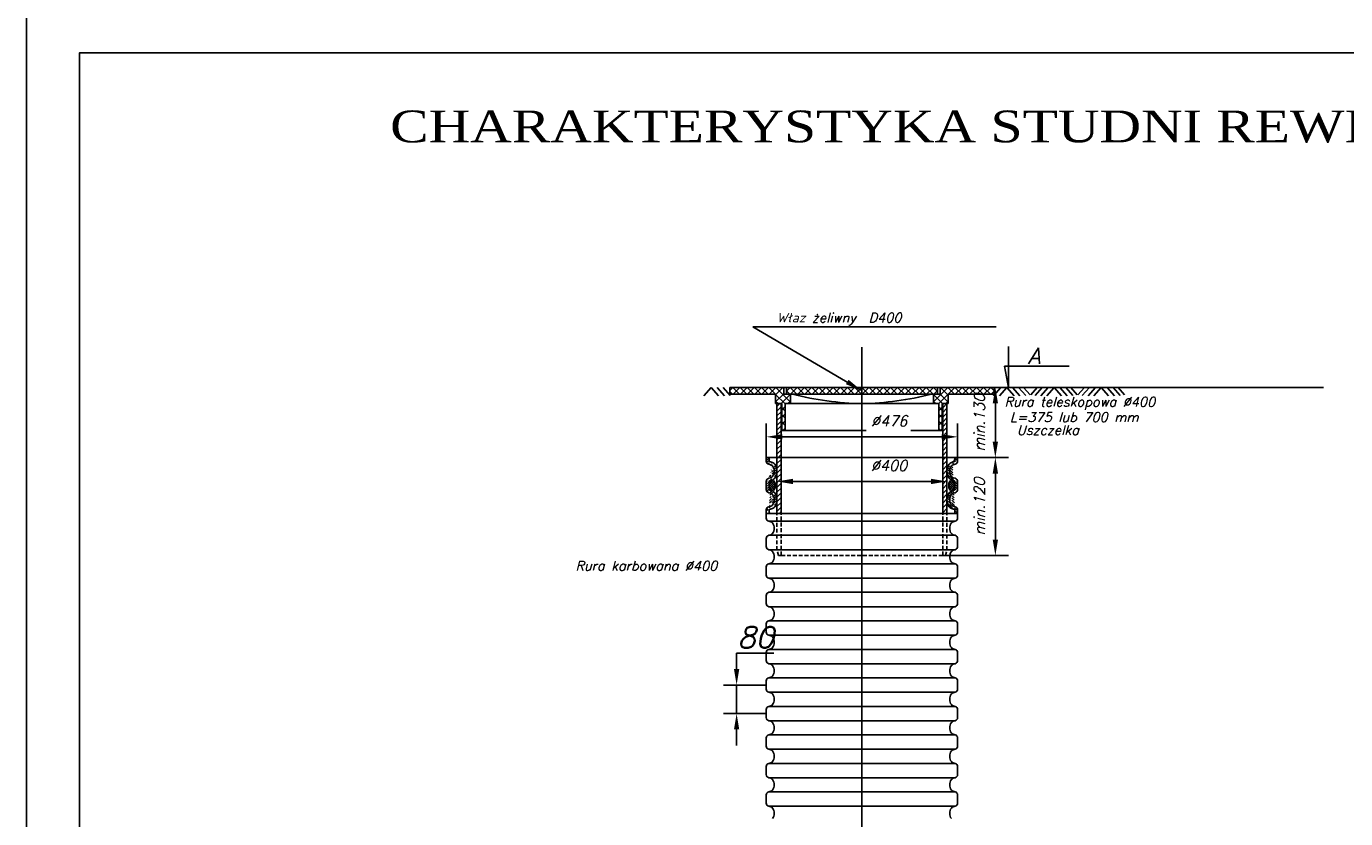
# Model space of a CAD drawing. Header units: millimetres. Extents: x -585 to 636, y -2124 to -85.
# Tile 3 of 19: x 6 to 255, y -1131 to -981. Entities that reach past the tile are written whole.
import ezdxf
from ezdxf.enums import TextEntityAlignment as Align

# ---------------------------------------------------------------- set-up
doc = ezdxf.new("R2010")
doc.units = ezdxf.units.MM
doc.header["$LTSCALE"] = 2
for name, pattern in [('AUSGEZOGEN', [0]), ('CENTER', [50.8, 31.75, -6.35, 6.35, -6.35]), ('HIDDEN1', [1.1, 0.75, -0.35])]:
    doc.linetypes.add(name, pattern=pattern)
doc.layers.add('ASS', color=7, linetype='Continuous')
doc.layers.add('OPIS_70', color=6, linetype='Continuous')
doc.styles.add('GOST', font='simplex.shx', dxfattribs={"oblique": 15})
doc.styles.get("Standard").update_dxf_attribs({"font": 'simplex.shx', "width": 0.8})
doc.styles.add('tfont1', font='times.ttf', dxfattribs={"width": 0.8})
doc.dimstyles.new('HOR_CADM', dxfattribs={"dimtxt": 4, "dimasz": 3, "dimexe": 2.5, "dimexo": 0, "dimgap": 0.09, "dimtad": 0, "dimtoh": 1, "dimdsep": 46, "dimtxsty": 'Standard', "dimcen": 0.09, "dimclrd": 1, "dimclre": 1, "dimclrt": 7, "dimadec": 0, "dimazin": 0, "dimtfac": 0.75, "dimtmove": 0, "dimatfit": 3, "dimfxl": 1, "dimtvp": 0.75, "dimtolj": 1, "dimarcsym": 0})
doc.dimstyles.get("Standard").update_dxf_attribs({"dimtxt": 0.18, "dimasz": 0.18, "dimexe": 0.18, "dimexo": 0.0625, "dimgap": 0.09, "dimtad": 0, "dimtih": 1, "dimtoh": 1, "dimdec": 4, "dimzin": 0, "dimdsep": 46, "dimtxsty": 'Standard', "dimcen": 0.09, "dimadec": 0, "dimazin": 0, "dimtfac": 1, "dimtdec": 4, "dimtofl": 0, "dimtmove": 0, "dimatfit": 3, "dimfxl": 1, "dimtolj": 1, "dimtzin": 0, "dimarcsym": 0})

# ---------------------------------------------------------------- blocks, each defined once
blk = doc.blocks.new('*D48')
at = {"color": 1, "lineweight": -2, "transparency": 16777216}
for p, q in [((139.9, -1102.55), (139.9, -1099.55)), ((139.9, -1099.55), (146.94, -1099.55)), ((145.5, -1105.55), (137.4, -1105.55)), ((139.9, -1110.93), (139.9, -1105.55)), ((145.5, -1110.93), (137.4, -1110.93)), ((139.9, -1113.93), (139.9, -1116.93))]:
    blk.add_line(p, q, dxfattribs=at)
at = {"color": 1, "transparency": 16777216}
for points in [[(139.4, -1102.55), (140.4, -1102.55), (139.9, -1105.55)], [(139.4, -1113.93), (140.4, -1113.93), (139.9, -1110.93)]]:
    blk.add_solid(points, dxfattribs=at)
at = {"layer": 'Defpoints', "color": 0, "transparency": 16777216}
for p in [(139.9, -1105.55), (145.5, -1105.55), (145.5, -1110.93)]:
    blk.add_point(p, dxfattribs=at)
at = {"color": 7, "transparency": 16777216, "insert": (143.47, -1096.55), "char_height": 4, "attachment_point": 5, "style": 'GOST'}
blk.add_mtext('\\A1;80', dxfattribs=at)

msp = doc.modelspace()

# ---------------------------------------------------------------- hatches: boundary and pattern name
at = {"linetype": 'Continuous'}
h = msp.add_hatch(dxfattribs=at)
h.set_pattern_fill('ANSI37', color=1, scale=7.640325, style=0)
h.set_pattern_definition([(45, (122.9812, -1181.75), (-0.675316, 0.675316), []), (135, (122.9812, -1181.75), (-0.675316, -0.675316), [])])
h.paths.add_polyline_path([(149.2896, -1049.3942), (149.2896, -1050.6676), (163.5313, -1050.6676), (163.5313, -1049.3942)])
h.paths.add_polyline_path([(177.7731, -1050.6676), (177.7731, -1049.3942), (163.5313, -1049.3942), (163.5313, -1050.6676)])
h.paths.add_polyline_path([(178.2824, -1049.3942), (178.2824, -1050.6676), (177.0091, -1050.6676), (177.0091, -1052.4503), (177.9972, -1052.4503), (177.9972, -1057.5439), (178.6594, -1057.5439), (178.6594, -1052.4503), (179.8105, -1052.4503), (179.8105, -1050.6676), (188.4695, -1050.6676), (188.4695, -1049.3942)])
h.paths.add_polyline_path([(138.5932, -1049.3942), (138.5932, -1050.6676), (147.2522, -1050.6676), (147.2522, -1052.4503), (148.4033, -1052.4503), (148.4033, -1057.5439), (149.0655, -1057.5439), (149.0655, -1052.4503), (150.0536, -1052.4503), (150.0536, -1050.6676), (148.7803, -1050.6676), (148.7803, -1049.3942)])
h = msp.add_hatch()
h.set_pattern_fill('ANSI31', color=1, scale=5.09355, style=0)
h.set_pattern_definition([(45, (16.01675, -1181.75004), (-0.4502105, 0.4502105), [])])
h.paths.add_polyline_path([(148.3016, -1052.4503), (147.507, -1052.4503), (147.507, -1065.1781, -0.00623607), (147.507, -1065.2328), (147.507, -1070.5569, -0.00623607), (147.507, -1070.6116), (147.507, -1073.1522), (148.3016, -1073.1522)])
h.paths.add_polyline_path([(179.556, -1052.4503), (178.7614, -1052.4503), (178.7614, -1073.1522), (179.556, -1073.1522), (179.556, -1070.6115, -0.00623302), (179.556, -1070.5569), (179.556, -1065.2328, -0.00623302), (179.556, -1065.1781)])
h = msp.add_hatch(dxfattribs=at)
h.set_pattern_fill('ANSI31', color=1, scale=2.546775, style=0)
h.set_pattern_definition([(45, (80.7011, -1166.28294), (-0.2251052, 0.2251052), [])])
edge = h.paths.add_edge_path()
edge.add_line((145.5002, -1062.6374), (145.5002, -1063.2848))
edge.add_line((145.9532, -1063.8752), (146.3336, -1063.9771))
edge.add_arc((146.1114, -1063.2848), 0.6112, 180, 255)
edge.add_arc((146.1114, -1063.2848), 0.1019, 180, 255)
edge.add_line((146.0095, -1062.6374), (146.0095, -1063.2848))
edge.add_arc((146.1754, -1064.5675), 1.1206, 36.613496, 75)
edge.add_line((146.085, -1063.3832), (146.4654, -1063.4851))
edge.add_line((145.5002, -1062.6374), (146.0095, -1062.6374))
edge.add_arc((146.1754, -1064.5675), 0.6112, 36.613496, 75)
edge.add_arc((145.3168, -1065.2054), 1.6809, 323.386504, 396.613496)
edge.add_arc((145.3168, -1065.2054), 2.1902, 323.38651, 396.613496)
edge.add_line((145.9532, -1066.5357), (146.3336, -1066.4338))
edge.add_arc((146.1114, -1067.1261), 0.6112, 105, 180)
edge.add_arc((146.1754, -1065.8434), 0.6112, 285, 323.386504)
edge.add_arc((146.1754, -1065.8434), 1.1206, 285, 323.386504)
edge.add_line((146.0095, -1067.1261), (146.0095, -1068.6636))
edge.add_arc((146.1114, -1067.1261), 0.1019, 105, 180)
edge.add_line((146.085, -1067.0277), (146.4654, -1066.9258))
edge.add_line((145.5002, -1067.1261), (145.5002, -1068.6636))
edge.add_line((145.9532, -1069.254), (146.3336, -1069.3559))
edge.add_arc((146.1114, -1068.6636), 0.6112, 180, 255)
edge.add_arc((146.1114, -1068.6636), 0.1019, 180, 255)
edge.add_line((146.085, -1068.762), (146.4654, -1068.8639))
edge.add_arc((146.1754, -1069.9463), 0.6112, 36.613496, 75)
edge.add_arc((145.3168, -1070.5842), 1.6809, 323.386504, 396.613496)
edge.add_arc((146.1754, -1069.9463), 1.1206, 36.613496, 75)
edge.add_arc((145.3168, -1070.5842), 2.1902, 323.386504, 396.61349)
edge.add_line((145.5002, -1073.1522), (145.5002, -1072.5049))
edge.add_line((145.9532, -1071.9145), (146.3336, -1071.8126))
edge.add_arc((146.1114, -1072.5049), 0.6112, 105, 180)
edge.add_arc((146.1754, -1071.2222), 0.6112, 285, 323.386504)
edge.add_arc((146.1114, -1072.5049), 0.1019, 105, 180)
edge.add_line((146.0095, -1073.1522), (146.0095, -1072.5049))
edge.add_arc((146.1754, -1071.2222), 1.1206, 285, 323.386504)
edge.add_line((146.085, -1072.4065), (146.4654, -1072.3046))
edge.add_line((145.5002, -1073.1522), (146.0095, -1073.1522))
h = msp.add_hatch(dxfattribs=at)
h.set_pattern_fill('ANSI31', color=1, scale=2.546775, style=0)
h.set_pattern_definition([(135, (246.3616, -1166.28294), (0.2251052, 0.2251052), [])])
edge = h.paths.add_edge_path()
edge.add_line((181.5625, -1062.6374), (181.5625, -1063.2848))
edge.add_line((181.1095, -1063.8752), (180.7291, -1063.9771))
edge.add_arc((180.9513, -1063.2848), 0.6112, 285, 360, ccw=False)
edge.add_arc((180.9513, -1063.2848), 0.1019, 285, 360, ccw=False)
edge.add_line((181.0532, -1062.6374), (181.0532, -1063.2848))
edge.add_arc((180.8873, -1064.5675), 1.1206, 465, 503.386504, ccw=False)
edge.add_line((180.9777, -1063.3832), (180.5973, -1063.4851))
edge.add_line((181.5625, -1062.6374), (181.0532, -1062.6374))
edge.add_arc((180.8873, -1064.5675), 0.6112, 465, 503.386504, ccw=False)
edge.add_arc((181.7459, -1065.2054), 1.6809, 143.386504, 216.613496, ccw=False)
edge.add_arc((181.7459, -1065.2054), 2.1902, 143.386504, 216.61349, ccw=False)
edge.add_line((181.1095, -1066.5357), (180.7291, -1066.4338))
edge.add_arc((180.9513, -1067.1261), 0.6112, 360, 435, ccw=False)
edge.add_arc((180.8873, -1065.8434), 0.6112, 216.613496, 255, ccw=False)
edge.add_arc((180.8873, -1065.8434), 1.1206, 216.613496, 255, ccw=False)
edge.add_line((181.0532, -1067.1261), (181.0532, -1068.6636))
edge.add_arc((180.9513, -1067.1261), 0.1019, 360, 435, ccw=False)
edge.add_line((180.9777, -1067.0277), (180.5973, -1066.9258))
edge.add_line((181.5625, -1067.1261), (181.5625, -1068.6636))
edge.add_line((181.1095, -1069.254), (180.7291, -1069.3559))
edge.add_arc((180.9513, -1068.6636), 0.6112, 285, 360, ccw=False)
edge.add_arc((180.9513, -1068.6636), 0.1019, 285, 360, ccw=False)
edge.add_line((180.9777, -1068.762), (180.5973, -1068.8639))
edge.add_arc((180.8873, -1069.9463), 0.6112, 465, 503.386504, ccw=False)
edge.add_arc((181.7459, -1070.5842), 1.6809, 143.386504, 216.613496, ccw=False)
edge.add_arc((180.8873, -1069.9463), 1.1206, 465, 503.386504, ccw=False)
edge.add_arc((181.7459, -1070.5842), 2.1902, 143.38651, 216.613496, ccw=False)
edge.add_line((181.5625, -1073.1522), (181.5625, -1072.5049))
edge.add_line((181.1095, -1071.9145), (180.7291, -1071.8126))
edge.add_arc((180.9513, -1072.5049), 0.6112, 360, 435, ccw=False)
edge.add_arc((180.8873, -1071.2222), 0.6112, 216.613496, 255, ccw=False)
edge.add_arc((180.9513, -1072.5049), 0.1019, 360, 435, ccw=False)
edge.add_line((181.0532, -1073.1522), (181.0532, -1072.5049))
edge.add_arc((180.8873, -1071.2222), 1.1206, 216.613496, 255, ccw=False)
edge.add_line((180.9777, -1072.4065), (180.5973, -1072.3046))
edge.add_line((181.5625, -1073.1522), (181.0532, -1073.1522))
h = msp.add_hatch(dxfattribs=at)
h.set_pattern_fill('ANSI37', color=1, scale=2.546775, style=0)
h.set_pattern_definition([(45, (80.7011, -1166.28294), (-0.2251052, 0.2251052), []), (135, (80.7011, -1166.28294), (-0.2251052, -0.2251052), [])])
edge = h.paths.add_edge_path()
edge.add_ellipse((146.597, -1067.8948), major_axis=(0, 0.991), ratio=0.59284324, start_angle=0, end_angle=360)
h = msp.add_hatch(dxfattribs=at)
h.set_pattern_fill('ANSI37', color=1, scale=2.546775, style=0)
h.set_pattern_definition([(135, (246.3616, -1166.28294), (0.2251052, 0.2251052), []), (45, (246.3616, -1166.28294), (0.2251052, -0.2251052), [])])
edge = h.paths.add_edge_path()
edge.add_ellipse((180.4657, -1067.8948), major_axis=(0, 0.991), ratio=0.59284324, start_angle=0, end_angle=360, ccw=False)

# ---------------------------------------------------------------- linework, layer by layer
at = {"color": 4, "linetype": 'CENTER'}
for p, q in [((163.5313, -1041.7696), (163.5313, -1086.2115)), ((145.5002, -1073.1522), (181.5625, -1073.1522)), ((163.5313, -1074.0424), (163.5313, -1121.2559)), ((163.5313, -1086.2115), (163.5313, -1095.9015)), ((163.5313, -1097.2957), (163.5313, -1106.3151))]:
    msp.add_line(p, q, dxfattribs=at)
at = {"color": 1, "linetype": 'Continuous'}
for p, q in [((191.1761, -1041.6557), (191.1761, -1049.3942)), ((191.1761, -1049.3942), (190.4295, -1045.3979)), ((190.4295, -1045.3979), (202.5712, -1045.3979)), ((133.7442, -1050.965), (135.1267, -1049.3942)), ((136.5092, -1050.965), (135.1267, -1049.3942)), ((137.621, -1050.965), (136.2385, -1049.3942)), ((138.7036, -1050.9358), (137.3469, -1049.3942)), ((143.9346, -1049.3942), (191.1761, -1049.3942)), ((163.5313, -1049.3942), (250.5086, -1049.3942)), ((183.5807, -1049.3942), (215.7118, -1049.3942)), ((188.3263, -1050.965), (189.7088, -1049.3942)), ((189.4381, -1050.965), (190.8206, -1049.3942)), ((192.2031, -1050.965), (190.8206, -1049.3942)), ((193.3149, -1050.965), (191.9324, -1049.3942)), ((194.3975, -1050.9358), (193.0407, -1049.3942)), ((195.2167, -1050.7604), (194.0143, -1049.3942)), ((195.3382, -1050.7604), (196.5405, -1049.3942)), ((196.1574, -1050.9358), (197.5142, -1049.3942)), ((197.24, -1050.965), (198.6225, -1049.3942)), ((198.3518, -1050.965), (199.7343, -1049.3942)), ((201.1168, -1050.965), (199.7343, -1049.3942)), ((202.2286, -1050.965), (200.8461, -1049.3942)), ((203.3112, -1050.9358), (201.9544, -1049.3942)), ((204.1304, -1050.7604), (202.9281, -1049.3942)), ((204.2519, -1050.7604), (205.4543, -1049.3942)), ((205.0711, -1050.9358), (206.4279, -1049.3942)), ((206.1537, -1050.965), (207.5362, -1049.3942)), ((207.2656, -1050.965), (208.648, -1049.3942)), ((210.0305, -1050.965), (208.648, -1049.3942)), ((211.1423, -1050.965), (209.7599, -1049.3942)), ((212.2249, -1050.9358), (210.8682, -1049.3942)), ((213.0441, -1050.7604), (211.8418, -1049.3942)), ((188.6761, -1059.6374), (188.6761, -1052.3942)), ((145.5002, -1062.6374), (145.5002, -1056.2149)), ((181.5625, -1062.6374), (181.5625, -1056.2149)), ((178.5625, -1058.7149), (148.5002, -1058.7149)), ((181.5625, -1062.6374), (191.1761, -1062.6374)), ((147.507, -1065.2055), (147.507, -1069.6313)), ((179.5557, -1065.2055), (179.5557, -1069.6313)), ((176.5557, -1067.1313), (150.507, -1067.1313)), ((163.5313, -1109.5067), (163.5313, -1223.7539))]:
    msp.add_line(p, q, dxfattribs=at)
at = {"color": 7, "linetype": 'Continuous'}
for p, q in [((148.7803, -1049.3942), (138.5932, -1049.3942)), ((138.5932, -1050.6676), (138.5932, -1049.3942)), ((148.7803, -1050.6676), (148.7803, -1049.3942)), ((163.5313, -1049.3942), (149.2896, -1049.3942)), ((149.2896, -1050.6676), (149.2896, -1049.3942)), ((163.5313, -1049.3942), (177.7731, -1049.3942)), ((177.7731, -1050.6676), (177.7731, -1049.3942)), ((178.2824, -1049.3942), (188.4695, -1049.3942)), ((178.2824, -1050.6676), (178.2824, -1049.3942)), ((188.4695, -1050.6676), (188.4695, -1049.3942)), ((147.2522, -1050.6676), (138.5932, -1050.6676)), ((147.2522, -1052.4503), (147.2522, -1050.6676)), ((163.5313, -1050.6676), (148.7803, -1050.6676)), ((150.0536, -1052.4503), (150.0536, -1050.6676)), ((163.5313, -1050.6676), (178.2824, -1050.6676)), ((177.0091, -1052.4503), (177.0091, -1050.6676)), ((179.8105, -1050.6676), (188.4695, -1050.6676)), ((179.8105, -1052.4503), (179.8105, -1050.6676)), ((148.4033, -1052.4503), (147.2522, -1052.4503)), ((147.507, -1073.1522), (147.5072, -1052.4503)), ((148.3016, -1073.1522), (148.3016, -1052.4503)), ((148.4033, -1057.5439), (148.4033, -1052.4503)), ((149.0655, -1057.5439), (149.0655, -1052.4503)), ((150.0536, -1052.4503), (149.0655, -1052.4503)), ((150.0536, -1052.4503), (163.5313, -1052.4503)), ((177.0091, -1052.4503), (163.5313, -1052.4503)), ((177.0091, -1052.4503), (177.9972, -1052.4503)), ((177.9972, -1057.5439), (177.9972, -1052.4503)), ((178.6594, -1052.4503), (179.8105, -1052.4503)), ((178.6594, -1057.5439), (178.6594, -1052.4503)), ((178.7614, -1073.1522), (178.7614, -1052.4503)), ((179.5561, -1073.1522), (179.5561, -1052.4503)), ((149.0655, -1057.5439), (148.4033, -1057.5439)), ((149.0655, -1057.5439), (164.3517, -1057.5439)), ((172.7559, -1057.5439), (177.9972, -1057.5439)), ((177.9972, -1057.5439), (178.6594, -1057.5439)), ((145.5002, -1062.6374), (181.5625, -1062.6374)), ((145.5002, -1062.6374), (145.5002, -1063.2848)), ((145.9532, -1063.8752), (146.3336, -1063.9771)), ((146.0095, -1062.6374), (146.0095, -1063.2848)), ((146.085, -1063.3832), (146.4654, -1063.4851)), ((180.9777, -1063.3832), (180.5973, -1063.4851)), ((181.1095, -1063.8752), (180.7291, -1063.9771)), ((181.0532, -1062.6374), (181.0532, -1063.2848)), ((181.5625, -1062.6374), (181.5625, -1063.2848)), ((145.9532, -1066.5357), (146.3336, -1066.4338)), ((146.085, -1067.0277), (146.4654, -1066.9258)), ((180.9777, -1067.0277), (180.5973, -1066.9258)), ((181.1095, -1066.5357), (180.7291, -1066.4338)), ((145.5002, -1067.1261), (145.5002, -1068.6636)), ((145.9532, -1069.254), (146.3336, -1069.3559)), ((146.0095, -1067.1261), (146.0095, -1068.6636)), ((146.085, -1068.762), (146.4654, -1068.8639)), ((180.9777, -1068.762), (180.5973, -1068.8639)), ((181.1095, -1069.254), (180.7291, -1069.3559)), ((181.0532, -1067.1261), (181.0532, -1068.6636)), ((181.5625, -1067.1261), (181.5625, -1068.6636)), ((145.9532, -1071.9145), (146.3336, -1071.8126)), ((181.1095, -1071.9145), (180.7291, -1071.8126)), ((145.5002, -1072.5049), (145.5002, -1074.0424)), ((146.0095, -1073.1522), (146.0095, -1072.5049)), ((146.085, -1072.4065), (146.4654, -1072.3046)), ((180.9777, -1072.4065), (180.5973, -1072.3046)), ((181.0532, -1073.1522), (181.0532, -1072.5049)), ((181.5625, -1072.5049), (181.5625, -1074.0424)), ((145.9532, -1074.6328), (181.1095, -1074.6328)), ((145.9532, -1074.6328), (146.3336, -1074.7347)), ((181.1095, -1074.6328), (180.7291, -1074.7347)), ((145.5002, -1077.8837), (145.5002, -1079.4211)), ((145.9532, -1077.2933), (146.3336, -1077.1914)), ((145.9532, -1077.2933), (181.1095, -1077.2933)), ((181.1095, -1077.2933), (180.7291, -1077.1914)), ((181.5625, -1077.8837), (181.5625, -1079.4211)), ((145.9532, -1080.0115), (181.1095, -1080.0115)), ((145.9532, -1080.0115), (146.3336, -1080.1135)), ((181.1095, -1080.0115), (180.7291, -1080.1135)), ((145.5002, -1083.2625), (145.5002, -1084.7999)), ((145.9532, -1082.6721), (146.3336, -1082.5702)), ((145.9532, -1082.6721), (181.1095, -1082.6721)), ((181.1095, -1082.6721), (180.7291, -1082.5702)), ((181.5625, -1083.2625), (181.5625, -1084.7999)), ((145.9532, -1085.3903), (181.1095, -1085.3903)), ((145.9532, -1085.3903), (146.3336, -1085.4923)), ((181.1095, -1085.3903), (180.7291, -1085.4923)), ((145.5002, -1088.6413), (145.5002, -1090.1787)), ((145.9532, -1088.0509), (146.3336, -1087.949)), ((145.9532, -1088.0509), (181.1095, -1088.0509)), ((181.1095, -1088.0509), (180.7291, -1087.949)), ((181.5625, -1088.6413), (181.5625, -1090.1787)), ((145.9532, -1090.7691), (181.1095, -1090.7691)), ((145.9532, -1090.7691), (146.3336, -1090.871)), ((181.1095, -1090.7691), (180.7291, -1090.871)), ((145.5002, -1094.0201), (145.5002, -1095.5575)), ((145.9532, -1093.4297), (146.3336, -1093.3277)), ((145.9532, -1093.4297), (181.1095, -1093.4297)), ((181.1095, -1093.4297), (180.7291, -1093.3277)), ((181.5625, -1094.0201), (181.5625, -1095.5575)), ((145.9532, -1096.1479), (181.1095, -1096.1479)), ((145.9532, -1096.1479), (146.3336, -1096.2498)), ((181.1095, -1096.1479), (180.7291, -1096.2498)), ((145.9532, -1098.8085), (146.3336, -1098.7065)), ((145.9532, -1098.8085), (181.1095, -1098.8085)), ((181.1095, -1098.8085), (180.7291, -1098.7065)), ((145.5002, -1099.3989), (145.5002, -1100.9363)), ((145.9532, -1101.5267), (181.1095, -1101.5267)), ((145.9532, -1101.5267), (146.3336, -1101.6286)), ((181.1095, -1101.5267), (180.7291, -1101.6286)), ((181.5625, -1099.3989), (181.5625, -1100.9363)), ((145.9532, -1104.1872), (146.3336, -1104.0853)), ((145.9532, -1104.1872), (181.1095, -1104.1872)), ((181.1095, -1104.1872), (180.7291, -1104.0853)), ((145.5002, -1104.7776), (145.5002, -1106.3151)), ((181.5625, -1104.7776), (181.5625, -1106.3151)), ((145.9532, -1106.9055), (181.1095, -1106.9055)), ((145.9532, -1106.9055), (146.3336, -1107.0074)), ((181.1095, -1106.9055), (180.7291, -1107.0074)), ((145.5002, -1110.1564), (145.5002, -1111.6939)), ((145.9532, -1109.566), (146.3336, -1109.4641)), ((145.9532, -1109.566), (181.1095, -1109.566)), ((181.1095, -1109.566), (180.7291, -1109.4641)), ((181.5625, -1110.1564), (181.5625, -1111.6939)), ((145.9532, -1112.2843), (181.1095, -1112.2843)), ((145.9532, -1112.2843), (146.3336, -1112.3862)), ((181.1095, -1112.2843), (180.7291, -1112.3862)), ((145.5002, -1115.5352), (145.5002, -1117.0727)), ((145.5002, -1115.5352), (145.5002, -1117.0727)), ((145.9532, -1114.9448), (146.3336, -1114.8429)), ((145.9532, -1114.9448), (146.3336, -1114.8429)), ((145.9532, -1114.9448), (181.1095, -1114.9448)), ((145.9532, -1114.9448), (181.1095, -1114.9448)), ((181.1095, -1114.9448), (180.7291, -1114.8429)), ((181.1095, -1114.9448), (180.7291, -1114.8429)), ((181.5625, -1115.5352), (181.5625, -1117.0727)), ((181.5625, -1115.5352), (181.5625, -1117.0727)), ((145.9532, -1117.6631), (181.1095, -1117.6631)), ((145.9532, -1117.6631), (146.3336, -1117.765)), ((181.1095, -1117.6631), (180.7291, -1117.765)), ((145.5002, -1120.914), (145.5002, -1122.4515)), ((145.9532, -1120.3236), (146.3336, -1120.2217)), ((145.9532, -1120.3236), (181.1095, -1120.3236)), ((181.1095, -1120.3236), (180.7291, -1120.2217)), ((181.5625, -1120.914), (181.5625, -1122.4515)), ((145.9532, -1123.0419), (181.1095, -1123.0419)), ((145.9532, -1123.0419), (146.3336, -1123.1438)), ((145.9532, -1123.0419), (181.1095, -1123.0419)), ((145.9532, -1123.0419), (146.3336, -1123.1438)), ((181.1095, -1123.0419), (180.7291, -1123.1438)), ((181.1095, -1123.0419), (180.7291, -1123.1438)), ((145.5002, -1126.2928), (145.5002, -1127.8302)), ((145.5002, -1126.2928), (145.5002, -1127.8302)), ((145.5002, -1126.2928), (145.5002, -1127.8302)), ((145.9532, -1125.7024), (146.3336, -1125.6005)), ((145.9532, -1125.7024), (146.3336, -1125.6005)), ((145.9532, -1125.7024), (146.3336, -1125.6005)), ((145.9532, -1125.7024), (181.1095, -1125.7024)), ((145.9532, -1125.7024), (181.1095, -1125.7024)), ((145.9532, -1125.7024), (181.1095, -1125.7024)), ((181.1095, -1125.7024), (180.7291, -1125.6005)), ((181.1095, -1125.7024), (180.7291, -1125.6005)), ((181.1095, -1125.7024), (180.7291, -1125.6005)), ((181.5625, -1126.2928), (181.5625, -1127.8302)), ((181.5625, -1126.2928), (181.5625, -1127.8302)), ((181.5625, -1126.2928), (181.5625, -1127.8302)), ((145.9532, -1128.4206), (181.1095, -1128.4206)), ((145.9532, -1128.4206), (146.3336, -1128.5226)), ((181.1095, -1128.4206), (180.7291, -1128.5226))]:
    msp.add_line(p, q, dxfattribs=at)
at = {"color": 1}
for p, q in [((177.9972, -1062.6374), (191.1786, -1062.6374)), ((188.6786, -1078.1132), (188.6786, -1065.6374)), ((178.7616, -1081.1132), (191.1786, -1081.1132))]:
    msp.add_line(p, q, dxfattribs=at)
at = {"color": 3, "linetype": 'HIDDEN1', "ltscale": 0.5}
for p, q in [((147.5072, -1080.0945), (147.5072, -1073.1522)), ((148.3018, -1081.1132), (148.3018, -1073.1522)), ((178.7616, -1081.1132), (178.7616, -1073.1522)), ((179.5561, -1080.0945), (179.5561, -1073.1522)), ((147.7802, -1081.1132), (147.5072, -1080.0945)), ((148.3018, -1081.1132), (147.7802, -1081.1132)), ((148.3018, -1081.1132), (178.7616, -1081.1132)), ((178.7616, -1081.1132), (179.2832, -1081.1132)), ((179.2832, -1081.1132), (179.5561, -1080.0945))]:
    msp.add_line(p, q, dxfattribs=at)
for points in [[(6.0076, -1273.2637), (426.0076, -1273.2637), (426.0076, -976.2637), (6.0076, -976.2637)], [(16.0076, -1263.2637), (416.0076, -1263.2637), (416.0076, -986.2637), (16.0076, -986.2637)]]:
    msp.add_lwpolyline(points, close=True)
at = {"color": 7, "linetype": 'Continuous'}
for centre, radius, start, end in [((164.7357, -994.6762), 57.7867, 255.680677, 268.805794), ((162.327, -994.6762), 57.7867, 271.194206, 284.319323), ((146.1114, -1063.2848), 0.6112, 180, 255), ((146.1114, -1063.2848), 0.1019, 180, 255), ((146.1754, -1064.5675), 0.6112, 36.613496, 75), ((146.1754, -1064.5675), 1.1206, 36.613496, 75), ((145.3168, -1065.2055), 1.6809, 323.386504, 36.613496), ((145.3168, -1065.2054), 2.1902, 323.38651, 36.613496), ((181.7459, -1065.2054), 2.1902, 143.386504, 216.61349), ((180.8873, -1064.5675), 1.1206, 105, 143.386504), ((181.7459, -1065.2055), 1.6809, 143.386504, 216.613496), ((180.8873, -1064.5675), 0.6112, 105, 143.386504), ((180.9513, -1063.2848), 0.1019, 285, 0), ((180.9513, -1063.2848), 0.6112, 285, 0), ((146.1114, -1067.1261), 0.6112, 105, 180), ((146.1754, -1065.8434), 0.6112, 285, 323.386504), ((146.1754, -1065.8434), 1.1206, 285, 323.386504), ((180.8873, -1065.8434), 1.1206, 216.613496, 255), ((180.8873, -1065.8434), 0.6112, 216.613496, 255), ((180.9513, -1067.1261), 0.6112, 0, 75), ((146.1114, -1068.6636), 0.6112, 180, 255), ((146.1114, -1067.1261), 0.1019, 105, 180), ((146.1114, -1068.6636), 0.1019, 180, 255), ((146.1754, -1069.9463), 0.6112, 36.613496, 75), ((146.1754, -1069.9463), 1.1206, 36.613496, 75), ((145.3168, -1070.5842), 2.1902, 323.386504, 36.61349), ((181.7459, -1070.5842), 2.1902, 143.38651, 216.613496), ((180.8873, -1069.9463), 1.1206, 105, 143.386504), ((180.8873, -1069.9463), 0.6112, 105, 143.386504), ((180.9513, -1067.1261), 0.1019, 0, 75), ((180.9513, -1068.6636), 0.1019, 285, 0), ((180.9513, -1068.6636), 0.6112, 285, 0), ((146.1754, -1071.2222), 0.6112, 285, 323.386504), ((146.1754, -1071.2222), 1.1206, 285, 323.386504), ((145.3168, -1070.5842), 1.6809, 323.386504, 36.613496), ((180.8873, -1071.2222), 1.1206, 216.613496, 255), ((181.7459, -1070.5842), 1.6809, 143.386504, 216.613496), ((180.8873, -1071.2222), 0.6112, 216.613496, 255), ((146.1114, -1072.5049), 0.6112, 105, 180), ((146.1114, -1074.0424), 0.6112, 180, 255), ((146.1114, -1072.5049), 0.1019, 105, 180), ((180.9513, -1072.5049), 0.1019, 0, 75), ((180.9513, -1072.5049), 0.6112, 0, 75), ((180.9513, -1074.0424), 0.6112, 285, 0), ((146.1754, -1075.3251), 0.6112, 36.613496, 75), ((145.3168, -1075.963), 1.6809, 323.386504, 36.613496), ((181.7459, -1075.963), 1.6809, 143.386504, 216.613496), ((180.8873, -1075.3251), 0.6112, 105, 143.386504), ((146.1114, -1077.8837), 0.6112, 105, 180), ((146.1754, -1076.601), 0.6112, 285, 323.386504), ((180.8873, -1076.601), 0.6112, 216.613496, 255), ((180.9513, -1077.8837), 0.6112, 0, 75), ((146.1114, -1079.4211), 0.6112, 180, 255), ((146.1754, -1080.7039), 0.6112, 36.613496, 75), ((145.3168, -1081.3418), 1.6809, 323.386504, 36.613496), ((181.7459, -1081.3418), 1.6809, 143.386504, 216.613496), ((180.8873, -1080.7039), 0.6112, 105, 143.386504), ((180.9513, -1079.4211), 0.6112, 285, 0), ((146.1114, -1083.2625), 0.6112, 105, 180), ((146.1754, -1081.9798), 0.6112, 285, 323.386504), ((180.8873, -1081.9798), 0.6112, 216.613496, 255), ((180.9513, -1083.2625), 0.6112, 0, 75), ((146.1114, -1084.7999), 0.6112, 180, 255), ((146.1754, -1086.0827), 0.6112, 36.613496, 75), ((145.3168, -1086.7206), 1.6809, 323.386504, 36.613496), ((181.7459, -1086.7206), 1.6809, 143.386504, 216.613496), ((180.8873, -1086.0827), 0.6112, 105, 143.386504), ((180.9513, -1084.7999), 0.6112, 285, 0), ((146.1114, -1088.6413), 0.6112, 105, 180), ((146.1754, -1087.3586), 0.6112, 285, 323.386504), ((180.8873, -1087.3586), 0.6112, 216.613496, 255), ((180.9513, -1088.6413), 0.6112, 0, 75), ((146.1114, -1090.1787), 0.6112, 180, 255), ((146.1754, -1091.4614), 0.6112, 36.613496, 75), ((145.3168, -1092.0994), 1.6809, 323.386504, 36.613496), ((181.7459, -1092.0994), 1.6809, 143.386504, 216.613496), ((180.8873, -1091.4614), 0.6112, 105, 143.386504), ((180.9513, -1090.1787), 0.6112, 285, 0), ((146.1114, -1094.0201), 0.6112, 105, 180), ((146.1754, -1092.7373), 0.6112, 285, 323.386504), ((180.8873, -1092.7373), 0.6112, 216.613496, 255), ((180.9513, -1094.0201), 0.6112, 0, 75), ((146.1114, -1095.5575), 0.6112, 180, 255), ((146.1754, -1096.8402), 0.6112, 36.613496, 75), ((145.3168, -1097.4782), 1.6809, 323.386504, 36.613496), ((181.7459, -1097.4782), 1.6809, 143.386504, 216.613496), ((180.8873, -1096.8402), 0.6112, 105, 143.386504), ((180.9513, -1095.5575), 0.6112, 285, 0), ((146.1114, -1099.3989), 0.6112, 105, 180), ((146.1754, -1098.1161), 0.6112, 285, 323.386504), ((180.8873, -1098.1161), 0.6112, 216.613496, 255), ((180.9513, -1099.3989), 0.6112, 0, 75), ((146.1114, -1100.9363), 0.6112, 180, 255), ((146.1754, -1102.219), 0.6112, 36.613496, 75), ((180.8873, -1102.219), 0.6112, 105, 143.386504), ((180.9513, -1100.9363), 0.6112, 285, 0), ((146.1114, -1104.7776), 0.6112, 105, 180), ((146.1754, -1103.4949), 0.6112, 285, 323.386504), ((145.3168, -1102.857), 1.6809, 323.386504, 36.613496), ((181.7459, -1102.857), 1.6809, 143.386504, 216.613496), ((180.8873, -1103.4949), 0.6112, 216.613496, 255), ((180.9513, -1104.7776), 0.6112, 0, 75), ((146.1114, -1106.3151), 0.6112, 180, 255), ((180.9513, -1106.3151), 0.6112, 285, 0), ((146.1754, -1107.5978), 0.6112, 36.613496, 75), ((145.3168, -1108.2358), 1.6809, 323.386504, 36.613496), ((181.7459, -1108.2358), 1.6809, 143.386504, 216.613496), ((180.8873, -1107.5978), 0.6112, 105, 143.386504), ((146.1114, -1110.1564), 0.6112, 105, 180), ((146.1754, -1108.8737), 0.6112, 285, 323.386504), ((180.8873, -1108.8737), 0.6112, 216.613496, 255), ((180.9513, -1110.1564), 0.6112, 0, 75), ((146.1114, -1111.6939), 0.6112, 180, 255), ((146.1754, -1112.9766), 0.6112, 36.613496, 75), ((145.3168, -1113.6146), 1.6809, 323.386504, 36.613496), ((181.7459, -1113.6146), 1.6809, 143.386504, 216.613496), ((180.8873, -1112.9766), 0.6112, 105, 143.386504), ((180.9513, -1111.6939), 0.6112, 285, 0), ((146.1114, -1115.5352), 0.6112, 105, 180), ((146.1114, -1115.5352), 0.6112, 105, 180), ((146.1754, -1114.2525), 0.6112, 285, 323.386504), ((146.1754, -1114.2525), 0.6112, 285, 323.386504), ((180.8873, -1114.2525), 0.6112, 216.613496, 255), ((180.8873, -1114.2525), 0.6112, 216.613496, 255), ((180.9513, -1115.5352), 0.6112, 0, 75), ((180.9513, -1115.5352), 0.6112, 0, 75), ((146.1114, -1117.0727), 0.6112, 180, 255), ((146.1754, -1118.3554), 0.6112, 36.613496, 75), ((145.3168, -1118.9933), 1.6809, 323.386504, 36.613496), ((181.7459, -1118.9933), 1.6809, 143.386504, 216.613496), ((180.8873, -1118.3554), 0.6112, 105, 143.386504), ((180.9513, -1117.0727), 0.6112, 285, 0), ((146.1114, -1120.914), 0.6112, 105, 180), ((146.1754, -1119.6313), 0.6112, 285, 323.386504), ((180.8873, -1119.6313), 0.6112, 216.613496, 255), ((180.9513, -1120.914), 0.6112, 0, 75), ((146.1114, -1122.4515), 0.6112, 180, 255), ((146.1114, -1122.4515), 0.6112, 180, 255), ((146.1754, -1123.7342), 0.6112, 36.613496, 75), ((146.1754, -1123.7342), 0.6112, 36.613496, 75), ((145.3168, -1124.3721), 1.6809, 323.386504, 36.613496), ((145.3168, -1124.3721), 1.6809, 323.386504, 36.613496), ((181.7459, -1124.3721), 1.6809, 143.386504, 216.613496), ((181.7459, -1124.3721), 1.6809, 143.386504, 216.613496), ((180.8873, -1123.7342), 0.6112, 105, 143.386504), ((180.8873, -1123.7342), 0.6112, 105, 143.386504), ((180.9513, -1122.4515), 0.6112, 285, 0), ((180.9513, -1122.4515), 0.6112, 285, 0), ((146.1114, -1126.2928), 0.6112, 105, 180), ((146.1114, -1126.2928), 0.6112, 105, 180), ((146.1114, -1126.2928), 0.6112, 105, 180), ((146.1754, -1125.0101), 0.6112, 285, 323.386504), ((146.1754, -1125.0101), 0.6112, 285, 323.386504), ((146.1754, -1125.0101), 0.6112, 285, 323.386504), ((180.8873, -1125.0101), 0.6112, 216.613496, 255), ((180.8873, -1125.0101), 0.6112, 216.613496, 255), ((180.8873, -1125.0101), 0.6112, 216.613496, 255), ((180.9513, -1126.2928), 0.6112, 0, 75), ((180.9513, -1126.2928), 0.6112, 0, 75), ((180.9513, -1126.2928), 0.6112, 0, 75), ((146.1114, -1127.8302), 0.6112, 180, 255), ((146.1754, -1129.113), 0.6112, 36.613496, 75), ((145.3168, -1129.7509), 1.6809, 323.386504, 36.613496), ((181.7459, -1129.7509), 1.6809, 143.386504, 216.613496), ((180.8873, -1129.113), 0.6112, 105, 143.386504), ((180.9513, -1127.8302), 0.6112, 285, 0)]:
    msp.add_arc(centre, radius, start, end, dxfattribs=at)
at = {"color": 1, "linetype": 'Continuous'}
msp.add_ellipse((146.597, -1067.8948), major_axis=(0, 0.991), ratio=0.59284324, start_param=-1.57079633, end_param=4.71238898, dxfattribs=at)
at = {"color": 1, "linetype": 'Continuous', "extrusion": (0, 0, -1)}
msp.add_ellipse((180.4657, -1067.8948), major_axis=(0, 0.991), ratio=0.59284324, start_param=-1.57079633, end_param=4.71238898, dxfattribs=at)
at = {"color": 1, "linetype": 'Continuous'}
for points in [[(188.1761, -1052.3942), (189.1761, -1052.3942), (188.6761, -1049.3942)], [(148.5002, -1058.2149), (148.5002, -1059.2149), (145.5002, -1058.7149)], [(178.5625, -1058.2149), (178.5625, -1059.2149), (181.5625, -1058.7149)], [(188.1761, -1059.6374), (189.1761, -1059.6374), (188.6761, -1062.6374)], [(150.507, -1066.6313), (150.507, -1067.6313), (147.507, -1067.1313)], [(176.5557, -1066.6313), (176.5557, -1067.6313), (179.5557, -1067.1313)]]:
    msp.add_solid(points, dxfattribs=at)
at = {"color": 1}
for points in [[(188.1786, -1065.6374), (189.1786, -1065.6374), (188.6786, -1062.6374)], [(188.1786, -1078.1132), (189.1786, -1078.1132), (188.6786, -1081.1132)]]:
    msp.add_solid(points, dxfattribs=at)
at = {"layer": 'ASS', "color": 1, "linetype": 'Continuous'}
for points in [[(179.0572, -1062.4833, 0, 0.5094, 0), (180.2768, -1061.5628, 0, 0, 0), (190.8553, -1053.5788, 0, 0, 0), (221.7844, -1053.5788, 0, 0, 0)], [(180.3608, -1067.8135, 0, 0.5094, 0), (181.5805, -1066.8929, 0, 0, 0), (192.159, -1058.909, 0, 0, 0), (206.1149, -1058.909, 0, 0, 0)], [(150.4944, -1093.4247, 0, 0.5094, 0), (149.2747, -1092.5042, 0, 0, 0), (138.6962, -1084.5203, 0, 0, 0), (108.9222, -1084.5203, 0, 0, 0)]]:
    msp.add_lwpolyline(points, format="xyseb", dxfattribs=at)

# ---------------------------------------------------------------- texts
at = {"linetype": 'Continuous', "style": 'GOST', "oblique": 15}
for s, height, p in [('Właz żeliwny  D400 ', 1.782742, (147.43, -1037.1208)), ('A', 3, (194.8194, -1044.917)), ('Rura teleskopowa %%C400', 1.782742, (190.3841, -1052.9983)), ('L=375 lub 700 mm', 1.782742, (191.4408, -1055.902)), ('Uszczelka', 1.78274, (192.7445, -1058.3284)), ('Rura karbowana %%C400', 1.782742, (109.5077, -1083.9397))]:
    msp.add_text(s, height=height, dxfattribs=at).set_placement(p)
at = {"color": 7, "linetype": 'Continuous', "insert": (185.6761, -1056.0158), "char_height": 2, "attachment_point": 5, "rotation": 90, "style": 'GOST'}
msp.add_mtext('\\A1;min.130', dxfattribs=at)
at = {"color": 7, "linetype": 'Continuous', "char_height": 2, "attachment_point": 5, "style": 'GOST'}
for s, insert in [('\\A1;%%c476', (168.6653, -1055.7149)), ('\\A1;%%C400', (168.6253, -1064.1313))]:
    msp.add_mtext(s, dxfattribs=dict(at, insert=insert))
at = {"color": 7, "insert": (185.6786, -1071.8753), "char_height": 2, "attachment_point": 5, "rotation": 90, "style": 'GOST'}
msp.add_mtext('\\A1;min.120', dxfattribs=at)
at = {"layer": 'OPIS_70', "color": 6, "linetype": 'AUSGEZOGEN', "lineweight": 0, "style": 'tfont1', "width": 1.226473}
msp.add_text('CHARAKTERYSTYKA STUDNI REWIZYJNYCH ', height=6, dxfattribs=at).set_placement((74.582, -1003.141), (310.3036, -1003.141), align=Align.FIT)

# ---------------------------------------------------------------- dimensions: what is measured, and where the dimension line sits
at = {"color": 1}
dim = msp.add_linear_dim(base=(139.905, -1105.5464), p1=(145.5002, -1110.9252), p2=(145.5002, -1105.5464), angle=90, text='80', dimstyle='HOR_CADM', override={"dimtxsty": 'GOST'}, dxfattribs=at)
dim.commit()
dim.dimension.update_dxf_attribs({"geometry": '*D48', "text_midpoint": (143.4696, -1096.5464)})

# ---------------------------------------------------------------- leaders
at = {"color": 1, "linetype": 'Continuous'}
msp.add_leader([(163.3416, -1049.8848), (142.9625, -1037.9342), (188.8029, -1037.9342)], dimstyle='Standard', override={"dimtxt": 3, "dimasz": 3, "dimexe": 2.5, "dimexo": 0, "dimtih": 0, "dimtoh": 0, "dimdec": 2, "dimzin": 8, "dimtxsty": 'GOST', "dimclrd": 1, "dimclre": 1, "dimclrt": 1, "dimtfac": 0.6667, "dimtdec": 2, "dimtofl": 1, "dimtvp": 1, "dimtzin": 8}, dxfattribs=at)

doc.saveas('drawing.dxf')
